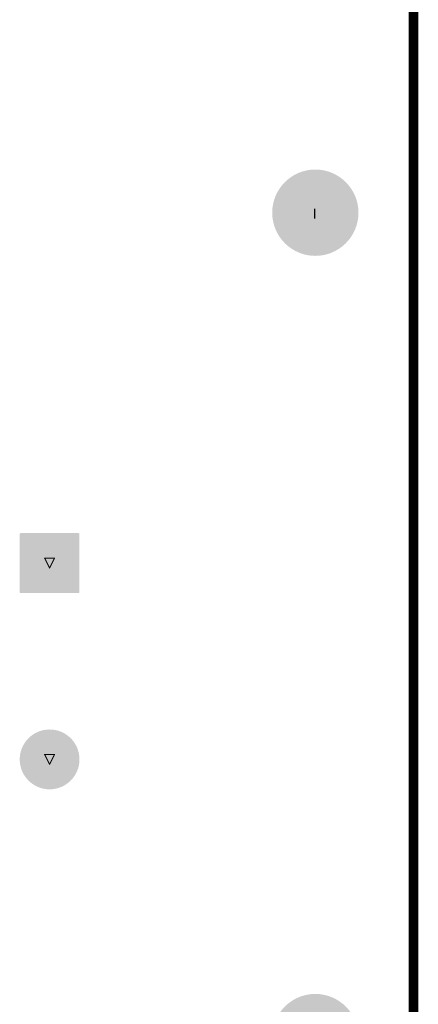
# Model space of a CAD drawing. Header units: inches. Extents: x -11.9 to 0, y -4.1 to 7.1.
# Tile 53 of 54: x -0.8 to 0, y 3.4 to 5.3. Entities that reach past the tile are written whole.
import ezdxf

# ---------------------------------------------------------------- set-up
doc = ezdxf.new("R2010")
doc.units = ezdxf.units.IN
doc.header["$MEASUREMENT"] = 0
for name, color, linetype in [('DrillDrawing', 1, 'Continuous'), ('Mechanical1', 6, 'Continuous'), ('MultiLayer', 9, 'Continuous'), ('PadHoleLayer', 156, 'Continuous')]:
    doc.layers.add(name, color=color, linetype=linetype)
doc.styles.add('Arial', font='txt', dxfattribs={"height": 0.2})

# ---------------------------------------------------------------- blocks, each defined once
blk = doc.blocks.new('FP_9774015960R_ROUND_SPACER_6MM0_MFG_B_163')
at = {"layer": 'MultiLayer'}
h = blk.add_hatch(color=9, dxfattribs=at)
edge = h.paths.add_edge_path()
edge.add_arc((0, 0), 0.0866, 0, 360)
at = {"layer": 'PadHoleLayer'}
h = blk.add_hatch(color=156, dxfattribs=at)
edge = h.paths.add_edge_path()
edge.add_arc((0, 0), 0.0866, 0, 360)
blk = doc.blocks.new('FP_9774015960R_ROUND_SPACER_6MM0_MFG_B_164')
at = {"layer": 'MultiLayer'}
h = blk.add_hatch(color=9, dxfattribs=at)
edge = h.paths.add_edge_path()
edge.add_arc((0, 0), 0.0866, 0, 360)
at = {"layer": 'PadHoleLayer'}
h = blk.add_hatch(color=156, dxfattribs=at)
edge = h.paths.add_edge_path()
edge.add_arc((0, 0), 0.0866, 0, 360)
blk = doc.blocks.new('FP_ALH82D161DD600_RADIAL_MFG_235')
at = {"layer": 'MultiLayer'}
h = blk.add_hatch(color=9, dxfattribs=at)
edge = h.paths.add_edge_path()
edge.add_arc((-0.2551, 0.0582), 0.0018, 90, 180)
edge.add_line((-0.2569, 0.0582), (-0.2569, -0.0582))
edge.add_arc((-0.2551, -0.0582), 0.0018, 180, 270)
edge.add_line((-0.2551, -0.06), (-0.1386, -0.06))
edge.add_arc((-0.1386, -0.0582), 0.0018, 270, 360)
edge.add_line((-0.1368, -0.0582), (-0.1368, 0.0582))
edge.add_arc((-0.1386, 0.0582), 0.0018, 0, 90)
edge.add_line((-0.1386, 0.06), (-0.2551, 0.06))
h = blk.add_hatch(color=9, dxfattribs=at)
edge = h.paths.add_edge_path()
edge.add_arc((0.1969, 0), 0.06, 0, 360)
at = {"layer": 'PadHoleLayer'}
h = blk.add_hatch(color=156, dxfattribs=at)
edge = h.paths.add_edge_path()
edge.add_arc((-0.1969, 0), 0.0394, 0, 360)
h = blk.add_hatch(color=156, dxfattribs=at)
edge = h.paths.add_edge_path()
edge.add_arc((0.1969, 0), 0.0394, 0, 360)

msp = doc.modelspace()

# ---------------------------------------------------------------- linework, layer by layer
at = {"layer": 'DrillDrawing', "const_width": 0.002}
for points in [[(-0.7403, 4.2679), (-0.7203, 4.2679)], [(-0.7403, 4.2679), (-0.7303, 4.2479)], [(-0.7303, 4.2479), (-0.7203, 4.2679)], [(-0.7403, 3.8742), (-0.7203, 3.8742)], [(-0.7403, 3.8742), (-0.7303, 3.8542)], [(-0.7303, 3.8542), (-0.7203, 3.8742)]]:
    msp.add_lwpolyline(points, dxfattribs=at)
at = {"layer": 'DrillDrawing', "const_width": 0.001}
for points in [[(-0.7408, 4.2679, 1), (-0.7398, 4.2679, 1)], [(-0.7408, 4.2679, 1), (-0.7398, 4.2679, 1)], [(-0.7208, 4.2679, 1), (-0.7198, 4.2679, 1)], [(-0.7208, 4.2679, 1), (-0.7198, 4.2679, 1)], [(-0.7308, 4.2479, 1), (-0.7298, 4.2479, 1)], [(-0.7308, 4.2479, 1), (-0.7298, 4.2479, 1)], [(-0.7408, 3.8742, 1), (-0.7398, 3.8742, 1)], [(-0.7408, 3.8742, 1), (-0.7398, 3.8742, 1)], [(-0.7208, 3.8742, 1), (-0.7198, 3.8742, 1)], [(-0.7208, 3.8742, 1), (-0.7198, 3.8742, 1)], [(-0.7308, 3.8542, 1), (-0.7298, 3.8542, 1)], [(-0.7308, 3.8542, 1), (-0.7298, 3.8542, 1)]]:
    msp.add_lwpolyline(points, format="xyb", close=True, dxfattribs=at)
at = {"layer": 'Mechanical1', "const_width": 0.0197}
msp.add_lwpolyline([(0, 7.0945), (0, 0)], dxfattribs=at)
msp.add_lwpolyline([(0, 7.0945), (0, 0)], dxfattribs=at)
msp.add_lwpolyline([(0, 7.0945), (0, 0)], dxfattribs=at)

# ---------------------------------------------------------------- block references
for name, p, rotation in [('FP_9774015960R_ROUND_SPACER_6MM0_MFG_B_164', (-0.1969, 4.9606), 180), ('FP_ALH82D161DD600_RADIAL_MFG_235', (-0.7303, 4.061), 270), ('FP_9774015960R_ROUND_SPACER_6MM0_MFG_B_163', (-0.1969, 3.3071), 180)]:
    msp.add_blockref(name, p, dxfattribs=dict(rotation=rotation))

# ---------------------------------------------------------------- texts
at = {"layer": 'DrillDrawing', "style": 'Arial'}
msp.add_text('I', height=0.02, dxfattribs=at).set_placement((-0.2022, 4.9486))

doc.saveas('drawing.dxf')
